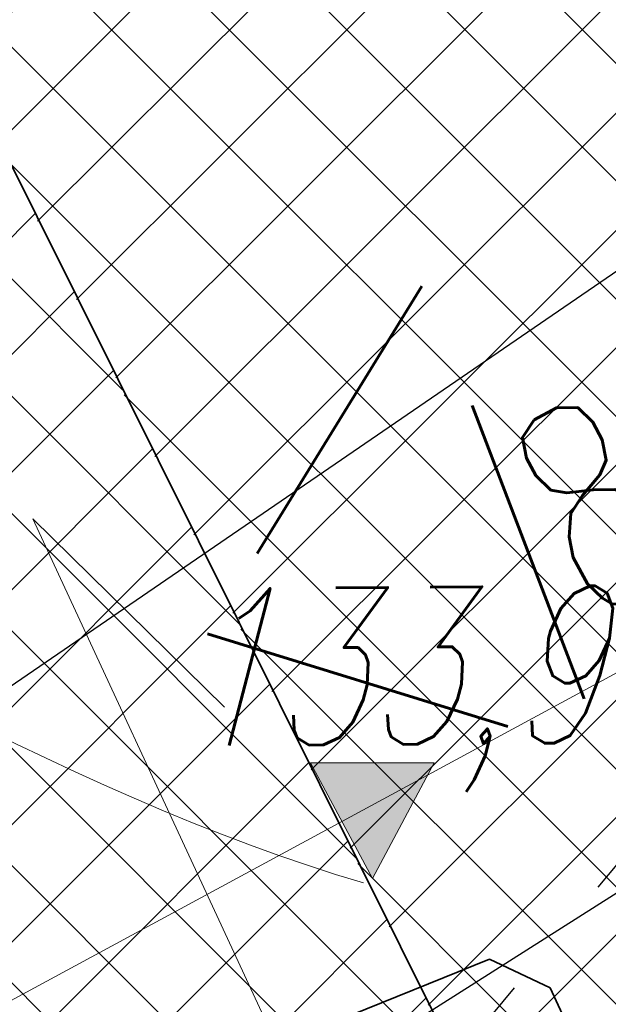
# Model space of a CAD drawing. Header units: metres. Extents: x 7472034 to 8439876, y 5890181 to 5961460.
# Tile 166 of 202: x 8439529.49 to 8439531.74, y 5890397.55 to 5890401.31. Entities that reach past the tile are written whole.
import ezdxf
from ezdxf import colors
from ezdxf.entities.mleader import LeaderData, LeaderLine
from ezdxf.math import Vec2, Vec3

# ---------------------------------------------------------------- set-up
doc = ezdxf.new("R2010")
doc.units = ezdxf.units.M
doc.header["$MEASUREMENT"] = 0
for name, pattern in [('$0$L218_500', [1, 0.5, -0.5]), ('ACAD_ISO03W100', [30, 12, -18]), ('CENTER', [2, 1.25, -0.25, 0.25, -0.25]), ('DASHED', [19.049999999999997, 12.7, -6.349999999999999]), ('DASHED2', [0.375, 0.25, -0.125])]:
    doc.linetypes.add(name, pattern=pattern)
doc.layers.get('0').update_dxf_attribs({"linetype": 'CONTINUOUS', "lineweight": 5})
doc.layers.get('Defpoints').update_dxf_attribs({"linetype": 'CONTINUOUS'})
for name, color, linetype, lineweight in [('### Krawężnik', 6, 'CONTINUOUS', 35), ('### rzędne', 172, 'CONTINUOUS', 35), ('__GRANICA', 5, 'ACAD_ISO03W100', 80), ('_a_widok', 7, 'CONTINUOUS', 5), ('_IS.KD.opis.2', 7, 'CONTINUOUS', 18), ('_STREFA.ODDZIALYWANIA', 32, 'DASHED2', 35), ('a_opisy', 7, 'CONTINUOUS', 18), ('E_Kable_ziemia2', 10, 'DASHED', 35), ('E_OPIS_170', 170, 'CONTINUOUS', 30), ('KOLOR-OBIEKT', 21, 'CONTINUOUS', 13), ('T_strefa-8', 20, 'ACAD_ISO03W100', 50), ('ZAG-obrys 018 wymiary', 7, 'CONTINUOUS', 18), ('ZAG-OPIS_020', 7, 'CONTINUOUS', 25)]:
    doc.layers.add(name, color=color, linetype=linetype, lineweight=lineweight)
doc.layers.add('100_rzut_wym_wew', color=7, linetype='CONTINUOUS')
doc.layers.add('_IS.BLOK.KD.doziemne', color=7, linetype='CONTINUOUS')
doc.layers.add('_IS_NO', color=11, linetype='CONTINUOUS', lineweight=20, plot=False)
doc.styles.add('DIM', font='simplex.shx', dxfattribs={"width": 0.8})
doc.styles.add('ROMANS', font='ROMANS.shx', dxfattribs={"width": 0.8})
doc.styles.add('RS', font='Romans.shx', dxfattribs={"width": 0.7})
doc.styles.add('style2', font='romans.shx', dxfattribs={"width": 0.7, "oblique": 15})
doc.dimstyles.new('1', dxfattribs={"dimscale": 0.04, "dimtxt": 5, "dimasz": 25, "dimexe": 1, "dimexo": 0, "dimgap": 1, "dimtad": 1, "dimdec": 1, "dimrnd": 0.5, "dimdsep": 46, "dimtxsty": 'ROMANS', "dimcen": 0, "dimclrt": 2, "dimadec": 0, "dimazin": 0, "dimtfac": 1, "dimtdec": 1, "dimtofl": 0, "dimtmove": 2, "dimatfit": 3, "dimfxl": 0, "dimtolj": 1, "dimarcsym": 0})
doc.dimstyles.new('DIM-WEW_500', dxfattribs={"dimscale": 5, "dimtxt": 18, "dimasz": 10, "dimexe": 4, "dimexo": 8, "dimgap": 5, "dimtad": 1, "dimlfac": 0.01, "dimzin": 9, "dimdsep": 46, "dimtxsty": 'DIM', "dimblk": 'ARCHTICK', "dimcen": 5, "dimclrt": 112, "dimadec": 4, "dimazin": 2, "dimtfac": 4, "dimtmove": 0, "dimatfit": 3, "dimldrblk": 'ARCHTICK', "dimfxl": 0, "dimtolj": 1, "dimlwd": 13, "dimarcsym": 0})
pattern_1 = [(45, (967499.202946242, -71042.94610979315), (-0.2245064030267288, 0.2245064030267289), []), (135, (967499.202946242, -71042.94610979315), (-0.2245064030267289, -0.2245064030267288), [])]
pattern_2 = [(45, (967499.2092647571, -71042.97165620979), (-0.2245064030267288, 0.2245064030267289), []), (135, (967499.2092647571, -71042.97165620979), (-0.2245064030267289, -0.2245064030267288), [])]

# ---------------------------------------------------------------- blocks, each defined once
blk = doc.blocks.new('A$C5FF37710')
at = {"layer": '### rzędne', "color": 0, "lineweight": 13, "elevation": -6.635853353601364e-07, "flags": 128}
blk.add_lwpolyline([(81.37697132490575, 27.44589741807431), (79.83998280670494, 30.75868524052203), (80.57252561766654, 30.03876012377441)], dxfattribs=at)
blk = doc.blocks.new('_Oblique')
at = {"color": 0, "linetype": 'ByBlock', "lineweight": -2}
blk.add_line((-0.5, -0.5), (0.5, 0.5), dxfattribs=at)
blk = doc.blocks.new('*D112')
at = {"layer": 'Defpoints', "color": 0, "linetype": 'Continuous'}
for p in [(8439533.497023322, 5890400.520014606, 4.986303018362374e-06), (8439533.820190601, 5890399.922963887), (8439526.458159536, 5890396.7100695, 2.493151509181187e-06)]:
    blk.add_point(p, dxfattribs=at)
at = {"layer": 'ZAG-obrys 018 wymiary', "color": 0, "linetype": 'Continuous', "lineweight": 13}
blk.add_line((8439526.781326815, 5890396.11301878), (8439533.820190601, 5890399.922963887), dxfattribs=at)
at = {"layer": 'ZAG-obrys 018 wymiary', "color": 0, "linetype": 'Continuous', "lineweight": -2}
for p, q in [((8439533.820190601, 5890399.922963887), (8439534.010596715, 5890399.571189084)), ((8439526.781326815, 5890396.11301878), (8439526.97173293, 5890395.761243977))]:
    blk.add_line(p, q, dxfattribs=at)
at = {"layer": 'ZAG-obrys 018 wymiary', "color": 0, "linetype": 'Continuous', "lineweight": 13, "xscale": 0.3, "yscale": 0.3, "zscale": 0.3}
for p, rotation in [((8439533.820190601, 5890399.922963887), 28.42547552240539), ((8439526.781326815, 5890396.11301878), 208.4254755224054)]:
    blk.add_blockref('_Oblique', p, dxfattribs=dict(at, rotation=rotation))
at = {"layer": 'ZAG-obrys 018 wymiary', "color": 112, "linetype": 'Continuous', "lineweight": 25, "insert": (8439531.687062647, 5890399.450614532), "char_height": 0.8, "attachment_point": 5, "rotation": 28.42547552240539, "style": 'RS'}
blk.add_mtext('\\A1;8', dxfattribs=at)
blk = doc.blocks.new('_ArchTick')
at = {"layer": '100_rzut_wym_wew', "color": 0, "linetype": 'Continuous', "const_width": 0.15}
blk.add_lwpolyline([(-0.5, -0.5), (0.5, 0.5)], dxfattribs=at)
blk = doc.blocks.new('A$C57F34CC8')
at = {"layer": '__GRANICA', "color": 246, "lineweight": 60, "ltscale": 0.1}
for p, q in [((117.215929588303, 28.32248153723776), (116.3979609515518, 26.99332363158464)), ((116.3979609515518, 26.99332363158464), (117.922893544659, 26.52243359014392))]:
    blk.add_line(p, q, dxfattribs=at)
blk.add_lwpolyline([(104.5474768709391, 61.49084398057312), (124.7534257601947, 8.664832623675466), (116.2782638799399, -2.598389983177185e-07), (87.50180485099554, 5.853071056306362), (75.53745610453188, 9.185393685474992), (65.1202681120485, 10.79332474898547), (52.65768154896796, 12.23814885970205), (35.11359243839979, 14.25579591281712), (31.17050394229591, 14.72508112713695), (-8.847564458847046e-07, 23.87893649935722)], dxfattribs=at)
blk = doc.blocks.new('A$C1D2679FE')
at = {"layer": 'KOLOR-OBIEKT', "lineweight": 9, "ltscale": 200}
h = blk.add_hatch(dxfattribs=at)
h.set_pattern_fill('ANSI37', color=253, scale=0.1, angle=16)
h.set_pattern_definition([(61, (-7471780.020262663, -5961378.212846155), (-0.2776917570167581, 0.153927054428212), []), (151, (-7471780.020262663, -5961378.212846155), (-0.153927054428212, -0.2776917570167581), [])])
edge = h.paths.add_edge_path()
edge.add_line((196.975401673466, 33.54016214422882), (192.3495923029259, 34.13512154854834))
edge.add_line((192.3495923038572, 34.13512154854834), (187.7176397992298, 34.7308710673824))
edge.add_line((187.7176398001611, 34.7308710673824), (178.5077782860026, 36.15998750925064))
edge.add_line((178.5077782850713, 36.15998750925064), (176.6601969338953, 36.5026140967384))
edge.add_arc((181.3685569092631, 38.18527459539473), 5.000000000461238, 199.6657310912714, 261.1796204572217)
edge.add_line((180.6018702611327, 33.24440507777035), (187.358021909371, 32.19603671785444))
edge.add_line((187.3580219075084, 32.19603671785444), (192.0230219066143, 31.59603671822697))
edge.add_line((192.0230219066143, 31.59603671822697), (196.6880219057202, 30.9960367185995))
edge.add_line((196.6880219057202, 30.9960367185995), (201.9780219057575, 30.48103671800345))
edge.add_line((201.9780219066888, 30.48103671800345), (207.2680219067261, 29.96603671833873))
edge.add_line((207.2680219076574, 29.96603671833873), (216.468021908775, 29.35603671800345))
edge.add_line((216.4680219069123, 29.35603671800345), (221.8830219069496, 29.11103671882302))
edge.add_line((221.8830219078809, 29.11103671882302), (227.2980219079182, 28.86603671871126))
edge.add_line((227.2980219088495, 28.86603671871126), (233.718021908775, 28.60103671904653))
edge.add_line((233.7180219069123, 28.60103671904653), (240.1380219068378, 28.33603671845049))
edge.add_line((240.1380219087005, 28.33603671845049), (245.3280219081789, 28.076036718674))
edge.add_line((245.3280219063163, 28.076036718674), (246.1380219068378, 28.00603671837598))
edge.add_line((246.1380219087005, 28.00603671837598), (248.4280219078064, 27.98603671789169))
edge.add_line((248.4280219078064, 27.98603671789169), (251.4080219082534, 28.33603671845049))
edge.add_line((251.4080219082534, 28.33603671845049), (255.3380219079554, 29.13603671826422))
edge.add_line((255.3380219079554, 29.13603671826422), (258.1480219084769, 30.35603671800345))
edge.add_line((258.1480219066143, 30.35603671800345), (260.6280219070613, 32.076036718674))
edge.add_line((260.6280219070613, 32.076036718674), (262.7080219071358, 34.29603671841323))
edge.add_line((262.7080219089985, 34.29603671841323), (264.3880219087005, 36.826036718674))
edge.add_line((264.3880219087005, 36.826036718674), (265.608021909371, 39.59603671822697))
edge.add_line((265.6080219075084, 39.59603671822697), (266.4080219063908, 42.53603671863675))
edge.add_line((266.4080219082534, 42.53603671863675), (266.6380219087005, 45.60603671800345))
edge.add_line((266.6380219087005, 45.60603671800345), (266.3380219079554, 48.59603671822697))
edge.add_line((266.3380219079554, 48.59603671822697), (265.628021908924, 51.53603671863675))
edge.add_line((265.6280219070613, 51.53603671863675), (264.5280219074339, 54.28603671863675))
edge.add_line((264.5280219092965, 54.28603671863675), (263.3880219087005, 57.11603671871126))
edge.add_line((263.3880219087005, 57.11603671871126), (262.5430219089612, 59.47103671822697))
edge.add_line((262.5430219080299, 59.47103671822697), (261.6980219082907, 61.826036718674))
edge.add_line((261.6980219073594, 61.826036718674), (260.5980219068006, 65.15103671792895))
edge.add_line((260.5980219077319, 65.15103671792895), (259.4980219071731, 68.47603671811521))
edge.add_line((259.4980219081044, 68.47603671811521), (257.3916487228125, 67.77919145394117))
edge.add_line((257.3916487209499, 67.77919145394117), (258.1675714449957, 64.34697791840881))
edge.add_line((258.167571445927, 64.34697791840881), (259.2776264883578, 60.99158426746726))
edge.add_line((259.2776264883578, 60.99158426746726), (260.1334384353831, 58.60645156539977))
edge.add_line((260.1334384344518, 58.60645156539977), (260.9950570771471, 56.20513570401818))
edge.add_line((260.9950570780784, 56.20513570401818), (262.1522789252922, 53.33238322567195))
edge.add_line((262.1522789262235, 53.33238322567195), (263.1827648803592, 50.75616833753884))
edge.add_line((263.1827648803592, 50.75616833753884), (263.8083402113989, 48.16575780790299))
edge.add_line((263.8083402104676, 48.16575780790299), (264.0684198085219, 45.57363114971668))
edge.add_line((264.0684198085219, 45.57363114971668), (263.8734869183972, 42.97170083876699))
edge.add_line((263.8734869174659, 42.97170083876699), (263.1880731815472, 40.45280535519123))
edge.add_line((263.1880731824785, 40.45280535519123), (262.1337886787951, 38.05906103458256))
edge.add_line((262.1337886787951, 38.05906103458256), (260.6936748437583, 35.89031817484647))
edge.add_line((260.6936748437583, 35.89031817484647), (258.9457271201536, 34.02472012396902))
edge.add_line((258.9457271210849, 34.02472012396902), (256.8967191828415, 32.60363397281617))
edge.add_line((256.8967191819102, 32.60363397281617), (254.5645412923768, 31.59108698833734))
edge.add_line((254.5645412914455, 31.59108698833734), (251.0026761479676, 30.86602538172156))
edge.add_line((251.0026761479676, 30.86602538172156), (248.2893446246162, 30.54734550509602))
edge.add_line((248.2893446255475, 30.54734550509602), (246.2595893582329, 30.56507262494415))
edge.add_line((246.2595893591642, 30.56507262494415), (245.5023283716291, 30.63051493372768))
edge.add_line((245.5023283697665, 30.63051493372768), (240.2548571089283, 30.89339403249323))
edge.add_line((240.2548571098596, 30.89339403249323), (233.8236017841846, 31.1588586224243))
edge.add_line((233.8236017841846, 31.1588586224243), (227.4086662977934, 31.42364957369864))
edge.add_line((227.4086662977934, 31.42364957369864), (221.9987299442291, 31.66842047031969))
edge.add_line((221.9987299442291, 31.66842047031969), (217.4544723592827, 31.90290945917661))
edge.add_line((217.4544723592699, 31.90290945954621), (217.0910134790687, 31.92589690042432))
edge.add_line((217.0910134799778, 31.92589689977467), (214.8768218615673, 32.06593639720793))
edge.add_line((214.876821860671, 32.06593639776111), (207.0033997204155, 32.56390146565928))
edge.add_line((207.0033997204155, 32.56390146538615), (202.2260741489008, 33.02899081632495))
edge.add_line((202.2260741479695, 33.02899081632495), (196.975401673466, 33.54016214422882))
blk = doc.blocks.new('23123')
at = {"layer": 'a_opisy', "linetype": '$0$L218_500'}
blk.add_hatch(color=250, dxfattribs=at).paths.add_polyline_path([(8443019.232991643, 5888878.045012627), (8443018.761079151, 5888878.045012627), (8443018.28916666, 5888878.045012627), (8443018.761079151, 5888877.16129482)])
at = {"layer": 'a_opisy', "color": 250, "linetype": 'CENTER'}
for points in [[(8443018.28916666, 5888878.045012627), (8443018.761079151, 5888878.045012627)], [(8443019.232991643, 5888878.045012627), (8443018.761079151, 5888877.16129482), (8443018.28916666, 5888878.045012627)], [(8443018.28916666, 5888878.045012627), (8443018.761079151, 5888877.16129482), (8443019.232991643, 5888878.045012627)], [(8443019.232991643, 5888878.045012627), (8443018.761079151, 5888878.045012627)]]:
    blk.add_lwpolyline(points, dxfattribs=at)
blk = doc.blocks.new('A$C2C426404')
at = {"layer": '_IS_NO'}
for points in [[(83.9709191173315, 37.81401572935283, 2.493151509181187e-06), (89.24957570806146, 27.78922869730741, 1.662101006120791e-06), (91.69356783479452, 25.92546564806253, 8.310505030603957e-07), (90.12814651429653, 25.47781100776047)], [(86.57070815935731, 35.35593545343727), (86.77778981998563, 35.19710594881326), (89.80787684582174, 32.79273136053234), (92.06734149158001, 32.12509330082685)]]:
    blk.add_open_spline(points, degree=3, dxfattribs=at)
at = {"layer": '_IS_NO', "ltscale": 0.1}
blk.add_open_spline([(87.94972805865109, 32.60965803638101), (88.54093348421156, 31.76902920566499), (91.19964281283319, 30.37590532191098), (93.3540958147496, 26.84746823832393)], degree=3, dxfattribs=at)
at = {"layer": '### rzędne', "color": 0, "linetype": '$0$L218_500', "lineweight": 25, "xscale": 0.5, "yscale": 0.5, "zscale": 0.5}
blk.add_blockref('23123', (-4221417.278708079, -2944406.438279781), dxfattribs=at)
at = {"layer": '### rzędne', "color": 0, "linetype": 'CENTER', "lineweight": 25, "insert": (91.35196286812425, 33.24845771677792), "char_height": 0.6, "attachment_point": 1, "rotation": 0.4319074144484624, "style": 'style2'}
blk.add_mtext('133,95', dxfattribs=at)
blk = doc.blocks.new('Elektryk_v3')
at = {"layer": 'E_Kable_ziemia2', "color": 1, "ltscale": 0.1}
blk.add_lwpolyline([(-47.995441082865, -75.12338280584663), (-39.47770220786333, -71.02047101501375), (-28.359589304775, -73.6234334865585), (-29.27095957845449, -80.11922698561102), (-27.97647697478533, -82.44547663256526), (-13.99008785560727, -86.05215857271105), (-7.757099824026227, -86.53363337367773), (-3.364043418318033, -85.10968956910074), (2.010407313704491, -82.48466392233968), (2.010407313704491, -82.48466392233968), (6.782775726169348, -79.95534261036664), (12.44286250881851, -77.00296626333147), (12.65006005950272, -76.4139361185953), (9.372079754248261, -69.28661691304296), (17.62382033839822, -65.1038746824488), (18.05794266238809, -65.39319132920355), (24.48295167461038, -62.19143118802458), (21.93503779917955, -56.69791478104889), (21.70304629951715, -56.5877435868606), (17.90186174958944, -58.12423577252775)], dxfattribs=at)
at = {"layer": 'E_OPIS_170', "color": 0, "lineweight": 20, "annotation_type": 0, "has_hookline": 1, "hookline_direction": 0, "text_width": 11.66}
blk.add_leader([(17.90725039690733, -59.05179347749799), (47.72649897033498, -40.12490082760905), (48.12649897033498, -40.12490082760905)], dimstyle='1', override={"dimasz": 10}, dxfattribs=at)
blk = doc.blocks.new('JPII.KD_aktualizacja rzędnych_20.12.2024')
at = {"layer": '_IS.KD.opis.2', "color": 0}
ml = blk.add_multileader_mtext('Standard', dxfattribs=at)
ml.set_content('\\A1;{\\C132;D4\\H0.7x;\\C256;\\S133,99/132,24;}', style='RS')
ml.set_leader_properties()
ml.build(insert=Vec2(0, 0))
ml.multileader.update_dxf_attribs({"text_left_attachment_type": 2, "text_right_attachment_type": 2, "dogleg_length": 0.2, "arrow_head_size": 0.25})
ctx = ml.context
ctx.base_point, ctx.char_height, ctx.arrow_head_size, ctx.landing_gap_size, ctx.plane_origin = Vec3(8438673.605064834, 5890695.396653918, 2.789817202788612e-06), 0.75, 0.25, 0.3, Vec3(8438627.632141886, 5890675.554541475, 2.789817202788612e-06)
ctx.left_attachment, ctx.right_attachment, ctx.text_align_type = 2, 2, 1
notes = []
notes.append((ctx, [(0, (1, 1, 0), (8438673.405064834, 5890695.396653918, 2.789817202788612e-06), (1, 0), 0.2, [(3, [(8438669.99898194, 5890691.301464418, 2.789817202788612e-06)], 0, [])])]))
ctx.mtext.insert, ctx.mtext.width, ctx.mtext.alignment, ctx.mtext.flow_direction = Vec3(8438675.260064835, 5890696.109153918, 2.789817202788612e-06), 9.34447490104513, 2, 5
for ctx, leaders in notes:
    for number, flags, end, landing, length, lines in leaders:
        leader = LeaderData()
        leader.index, (leader.has_last_leader_line, leader.has_dogleg_vector, leader.attachment_direction) = number, flags
        leader.last_leader_point, leader.dogleg_vector, leader.dogleg_length = Vec3(end), Vec3(landing), length
        for number, points, colour, breaks in lines:
            line = LeaderLine()
            line.index, line.vertices, line.color, line.breaks = number, Vec3.list(points), colors.encode_raw_color(colour), breaks
            leader.lines.append(line)
        ctx.leaders.append(leader)

msp = doc.modelspace()

# ---------------------------------------------------------------- hatches: boundary and pattern name
at = {"layer": 'KOLOR-OBIEKT', "lineweight": 9}
h = msp.add_hatch(dxfattribs=at)
h.set_pattern_fill('ANSI37', color=73, scale=0.1)
h.set_pattern_definition(pattern_2)
edge = h.paths.add_edge_path()
edge.add_arc((8439443.60123986, 5890379.17988472), 6.652831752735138, 296.7043321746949, 335.0331150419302)
edge.add_arc((8439476.194075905, 5890367.917634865), 27.87464989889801, 155.1393615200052, 162.3446315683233, ccw=False)
edge.add_arc((8439457.399943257, 5890376.211109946), 7.345078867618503, 127.98309878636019, 152.2023641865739, ccw=False)
edge.add_arc((8439457.741930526, 5890376.488713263), 7.349948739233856, 107.1989600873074, 131.4182254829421, ccw=False)
edge.add_line((8439455.568618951, 5890383.509999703), (8439473.898437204, 5890392.710084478))
edge.add_arc((8439481.742870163, 5890376.384611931), 18.11232128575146, 99.26977735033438, 115.6644084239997, ccw=False)
edge.add_line((8439478.825278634, 5890394.260401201), (8439481.377171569, 5890394.321440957))
edge.add_arc((8439482.909595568, 5890377.390082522), 17.00056533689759, 88.22393661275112, 95.17163768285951, ccw=False)
edge.add_arc((8439482.561499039, 5890405.235869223), 10.88860248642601, 274.6092070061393, 298.9976789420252)
edge.add_arc((8443006.923870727, 5883371.657126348), 7856.29059094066, 116.59181359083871, 116.61107962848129, ccw=False)
edge.add_arc((8439465.895823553, 5890431.340313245), 42.15757971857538, 305.2087751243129, 306.7865132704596)
edge.add_arc((8439488.80074795, 5890400.283338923), 3.577668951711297, 310.8590814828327, 340.7280968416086)
edge.add_line((8439492.177934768, 5890399.102523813), (8439493.275267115, 5890403.980640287))
edge.add_line((8439493.275267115, 5890403.980640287), (8439502.266345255, 5890408.28072203))
edge.add_line((8439502.266345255, 5890408.28072203), (8439504.844191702, 5890407.694009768))
edge.add_line((8439504.844191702, 5890407.694009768), (8439506.125281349, 5890405.329609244))
edge.add_arc((8439507.019670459, 5890405.776898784), 0.9999999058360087, 206.5699188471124, 283.6833393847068)
edge.add_line((8439507.256226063, 5890404.805280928), (8439511.624560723, 5890406.970734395))
edge.add_line((8439511.624560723, 5890406.970734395), (8439511.39896348, 5890407.420225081))
edge.add_line((8439511.39896348, 5890407.420225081), (8439510.561982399, 5890407.017405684))
edge.add_line((8439510.561982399, 5890407.017405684), (8439509.330427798, 5890409.481424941))
edge.add_line((8439509.330427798, 5890409.481424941), (8439512.635426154, 5890411.138401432))
edge.add_line((8439512.635426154, 5890411.138401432), (8439512.638568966, 5890411.136467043))
edge.add_line((8439512.638568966, 5890411.136467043), (8439515.998443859, 5890412.829496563))
edge.add_line((8439515.998443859, 5890412.829496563), (8439517.239018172, 5890410.325621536))
edge.add_line((8439517.239018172, 5890410.325621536), (8439513.919446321, 5890408.633274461))
edge.add_line((8439513.919446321, 5890408.633274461), (8439514.091312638, 5890408.235941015))
edge.add_line((8439514.091312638, 5890408.235941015), (8439518.839102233, 5890410.604261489))
edge.add_line((8439518.839102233, 5890410.604261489), (8439518.585943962, 5890412.843737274))
edge.add_line((8439518.585943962, 5890412.843737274), (8439518.274555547, 5890413.628049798))
edge.add_line((8439518.274555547, 5890413.628049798), (8439517.839658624, 5890414.494365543))
edge.add_line((8439517.839658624, 5890414.494365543), (8439524.310164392, 5890417.742607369))
edge.add_line((8439524.310164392, 5890417.742607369), (8439525.122207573, 5890416.124990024))
edge.add_line((8439525.122207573, 5890416.124990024), (8439526.840645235, 5890414.670893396))
edge.add_line((8439526.840645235, 5890414.670893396), (8439527.244697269, 5890414.489695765))
edge.add_arc((8439552.769967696, 5890317.570311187), 100.2242811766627, 102.79246926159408, 104.75471345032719, ccw=False)
edge.add_arc((8439529.321881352, 5890420.105147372), 4.960037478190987, 284.6730648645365, 320.3902958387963)
edge.add_arc((8435016.013859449, 5889290.11735932), 4655.555010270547, 14.00691021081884, 14.04831962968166)
edge.add_line((8439532.327549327, 5890420.207226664), (8439525.877549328, 5890423.127226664))
edge.add_line((8439525.877549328, 5890423.127226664), (8439431.028022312, 5890376.803268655))
edge.add_line((8439431.028022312, 5890376.803268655), (8439435.479127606, 5890375.417226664))
edge.add_line((8439435.479127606, 5890375.417226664), (8439446.590932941, 5890373.236661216))
edge = h.paths.add_edge_path()
edge.add_arc((8439530.228804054, 5890405.916425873), 3.001836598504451, 99.44813666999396, 208.2631515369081)
edge.add_line((8439527.5848402, 5890404.494990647), (8439533.209264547, 5890393.206690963))
edge.add_line((8439533.209264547, 5890393.206690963), (8439519.17443581, 5890386.185049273))
edge.add_line((8439519.17443581, 5890386.185049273), (8439523.57812012, 5890377.411604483))
edge.add_line((8439523.57812012, 5890377.411604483), (8439517.455507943, 5890374.324033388))
edge.add_line((8439517.455507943, 5890374.324033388), (8439517.445860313, 5890374.319191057))
edge.add_line((8439517.445860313, 5890374.319191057), (8439517.33905848, 5890374.265585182))
edge.add_line((8439517.33905848, 5890374.265585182), (8439516.815779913, 5890375.308140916))
edge.add_line((8439516.815779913, 5890375.308140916), (8439511.370501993, 5890372.574998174))
edge.add_line((8439511.370501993, 5890372.574998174), (8439511.888417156, 5890371.529804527))
edge.add_line((8439511.888417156, 5890371.529804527), (8439506.425671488, 5890368.787948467))
edge.add_line((8439506.425671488, 5890368.787948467), (8439505.890341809, 5890369.841556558))
edge.add_line((8439505.890341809, 5890369.841556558), (8439505.8884594, 5890369.869391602))
edge.add_line((8439505.8884594, 5890369.869391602), (8439500.283276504, 5890366.97762632))
edge.add_line((8439500.283276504, 5890366.97762632), (8439519.478066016, 5890366.160130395))
edge.add_line((8439519.478066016, 5890366.160130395), (8439542.767549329, 5890378.417226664))
edge.add_line((8439542.767549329, 5890378.417226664), (8439538.675788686, 5890394.802262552))
edge.add_line((8439538.675788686, 5890394.802262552), (8439537.066416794, 5890401.238139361))
edge.add_line((8439537.066416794, 5890401.238139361), (8439535.557306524, 5890407.69906358))
edge.add_arc((8439531.145391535, 5890400.872499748), 8.128158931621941, 57.12596579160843, 99.98506404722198)
edge = h.paths.add_edge_path()
edge.add_line((8439470.194509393, 5890384.137651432), (8439461.355169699, 5890379.697090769))
edge.add_line((8439461.355169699, 5890379.697090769), (8439460.080861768, 5890379.068371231))
edge.add_line((8439460.080861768, 5890379.068371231), (8439457.869254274, 5890377.642639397))
edge.add_arc((8439460.609507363, 5890373.444653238), 5.013190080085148, 123.1346622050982, 204.022759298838)
edge.add_line((8439456.030540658, 5890371.403786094), (8439459.447549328, 5890370.707226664))
edge.add_line((8439459.447549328, 5890370.707226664), (8439480.497107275, 5890367.736747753))
edge.add_line((8439480.497107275, 5890367.736747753), (8439497.963342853, 5890367.082590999))
edge.add_line((8439497.963342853, 5890367.082590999), (8439496.62020549, 5890369.722641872))
edge.add_line((8439496.62020549, 5890369.722641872), (8439494.91788047, 5890373.087302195))
edge.add_arc((8439489.468037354, 5890366.363615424), 8.654984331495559, 50.97371617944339, 58.22889977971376)
edge.add_line((8439494.025120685, 5890373.721722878), (8439490.036071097, 5890376.575637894))
edge.add_line((8439490.036071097, 5890376.575637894), (8439489.954459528, 5890375.592465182))
edge.add_line((8439489.954459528, 5890375.592465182), (8439490.917133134, 5890375.538648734))
edge.add_line((8439490.917133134, 5890375.538648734), (8439490.678913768, 5890371.956837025))
edge.add_line((8439490.678913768, 5890371.956837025), (8439482.55041443, 5890372.440399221))
edge.add_line((8439482.55041443, 5890372.440399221), (8439482.851718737, 5890376.020734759))
edge.add_line((8439482.851718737, 5890376.020734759), (8439487.354100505, 5890375.749064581))
edge.add_line((8439487.354100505, 5890375.749064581), (8439487.521080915, 5890378.34061919))
edge.add_line((8439487.521080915, 5890378.34061919), (8439481.803471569, 5890382.401025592))
edge.add_arc((8439487.942466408, 5890392.088814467), 11.46911116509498, 231.6002274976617, 237.6382272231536, ccw=False)
edge.add_line((8439480.818489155, 5890383.100518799), (8439480.351152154, 5890383.41057529))
edge.add_line((8439480.351152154, 5890383.41057529), (8439479.210044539, 5890382.939428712))
edge.add_line((8439479.210044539, 5890382.939428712), (8439480.412913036, 5890383.399613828))
edge.add_arc((8439474.682487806, 5890375.167564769), 10.03017472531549, 55.15777404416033, 116.5800473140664)
h.paths.add_polyline_path([(8439461.898919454, 5890370.792156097), (8439462.257176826, 5890373.552492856)], flags=16)
h = msp.add_hatch(dxfattribs=at)
h.set_pattern_fill('ANSI37', color=253, scale=0.1)
h.set_pattern_definition(pattern_2)
edge = h.paths.add_edge_path()
edge.add_arc((8439529.163071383, 5890420.279666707), 5.193757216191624, 276.50229096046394, 320.0240354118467, ccw=False)
edge.add_line((8439529.751227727, 5890415.119319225), (8439525.812744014, 5890414.153171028))
edge.add_line((8439525.812744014, 5890414.153171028), (8439519.208160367, 5890410.804184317))
edge.add_line((8439519.208160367, 5890410.804184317), (8439517.988028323, 5890410.126512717))
edge.add_line((8439517.988028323, 5890410.126512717), (8439514.091312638, 5890408.235941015))
edge.add_line((8439514.091312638, 5890408.235941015), (8439511.613697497, 5890406.992378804))
edge.add_line((8439511.613697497, 5890406.992378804), (8439509.258949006, 5890405.810485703))
edge.add_line((8439509.258949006, 5890405.810485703), (8439507.371756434, 5890404.83508177))
edge.add_arc((8439506.940777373, 5890405.737469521), 1.000023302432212, 206.5712342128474, 295.5290722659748, ccw=False)
edge.add_line((8439506.046377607, 5890405.290148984), (8439504.844186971, 5890407.693988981))
edge.add_line((8439504.844186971, 5890407.693988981), (8439502.261629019, 5890408.281795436))
edge.add_line((8439502.261629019, 5890408.281795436), (8439499.350132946, 5890407.011538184))
edge.add_line((8439499.350132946, 5890407.011538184), (8439493.30510976, 5890403.995621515))
edge.add_line((8439493.30510976, 5890403.995621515), (8439492.177918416, 5890399.102451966))
edge.add_arc((8439488.801253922, 5890400.282879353), 3.577047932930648, 293.05521913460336, 340.73119789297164, ccw=False)
edge.add_line((8439490.202090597, 5890396.991537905), (8439487.801423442, 5890395.78932472))
edge.add_arc((8439482.51122255, 5890404.317896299), 10.03607286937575, 278.1216072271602, 301.8109775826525, ccw=False)
edge.add_line((8439483.9290645, 5890394.382480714), (8439478.825278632, 5890394.260401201))
edge.add_arc((8439481.742870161, 5890376.384611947), 18.11232126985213, 99.26977735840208, 115.6644084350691)
edge.add_line((8439473.898437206, 5890392.710084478), (8439455.537130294, 5890383.494194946))
edge.add_arc((8439458.368862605, 5890375.380272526), 8.593860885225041, 109.2388197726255, 150.5606865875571)
edge.add_line((8439450.884668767, 5890379.604167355), (8439456.921008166, 5890377.849276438))
edge.add_line((8439456.921008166, 5890377.849276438), (8439458.055979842, 5890377.519316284))
edge.add_arc((8439462.056345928, 5890374.376166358), 5.087466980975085, 112.4172144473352, 141.842727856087, ccw=False)
edge.add_line((8439460.116249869, 5890379.079181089), (8439470.201913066, 5890384.141371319))
edge.add_arc((8439474.670732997, 5890375.058466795), 10.12272227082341, 52.60385305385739, 116.19734301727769, ccw=False)
edge.add_line((8439480.818489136, 5890383.100518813), (8439494.035062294, 5890373.735722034))
edge.add_arc((8439499.404929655, 5890380.165137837), 8.376924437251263, 230.1312663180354, 239.1071883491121)
edge.add_arc((8439492.046879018, 5890368.073539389), 5.778072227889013, 28.405105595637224, 58.05675779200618, ccw=False)
edge.add_line((8439497.129307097, 5890370.822183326), (8439498.920012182, 5890367.249241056))
edge.add_line((8439498.920012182, 5890367.249241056), (8439502.137476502, 5890368.864147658))
edge.add_line((8439502.137476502, 5890368.864147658), (8439500.881438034, 5890371.366619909))
edge.add_arc((8439501.41146424, 5890371.651481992), 0.6017260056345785, 32.69127385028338, 208.2557647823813, ccw=False)
edge.add_line((8439501.917872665, 5890371.97648152), (8439503.213570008, 5890369.395299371))
edge.add_line((8439503.213570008, 5890369.395299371), (8439521.788261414, 5890378.745992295))
edge.add_line((8439521.788261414, 5890378.745992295), (8439512.863585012, 5890396.520876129))
edge.add_arc((8439515.497668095, 5890397.863594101), 2.956566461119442, 115.92003145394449, 207.0101116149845, ccw=False)
edge.add_line((8439514.20530482, 5890400.522744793), (8439524.043376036, 5890405.489377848))
edge.add_line((8439524.043376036, 5890405.489377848), (8439526.586557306, 5890407.103247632))
edge.add_line((8439526.586557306, 5890407.103247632), (8439529.129738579, 5890408.717117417))
edge.add_arc((8439531.212438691, 5890401.016589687), 7.97720296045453, 58.08019787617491, 105.13424418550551, ccw=False)
edge.add_line((8439535.43023892, 5890407.787551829), (8439533.14312037, 5890416.942853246))
edge = h.paths.add_edge_path(flags=16)
edge.add_line((8439502.061371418, 5890393.458260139), (8439496.04637926, 5890390.43770596))
edge.add_arc((8439496.464019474, 5890389.751908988), 0.8029575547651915, 121.3407965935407, 301.694103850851)
edge.add_line((8439496.8858806, 5890389.068700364), (8439502.900872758, 5890392.089254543))
edge.add_arc((8439502.27990767, 5890392.650368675), 0.83692694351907, 317.898520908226, 465.1363795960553)
edge = h.paths.add_edge_path(flags=16)
edge.add_line((8439505.00109902, 5890384.089630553), (8439500.444638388, 5890381.798632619))
edge.add_arc((8439500.084983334, 5890382.51322949), 0.8000002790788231, 116.620304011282, 296.7160130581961, ccw=False)
edge.add_line((8439499.72652247, 5890383.228426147), (8439504.283989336, 5890385.517420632))
edge.add_arc((8439504.642916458, 5890384.80371257), 0.7988791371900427, -63.361719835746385, 116.69803695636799, ccw=False)
h = msp.add_hatch(dxfattribs=at)
h.set_pattern_fill('ANSI37', color=253, scale=0.1)
h.set_pattern_definition(pattern_1)
edge = h.paths.add_edge_path()
edge.add_line((8439529.129738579, 5890408.717117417), (8439524.043376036, 5890405.489377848))
edge.add_line((8439524.043376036, 5890405.489377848), (8439523.341366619, 5890405.152276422))
edge.add_line((8439523.341366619, 5890405.152276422), (8439530.095304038, 5890391.696047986))
edge.add_line((8439530.095304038, 5890391.696047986), (8439533.202946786, 5890393.232237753))
edge.add_line((8439533.202946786, 5890393.232237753), (8439527.402909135, 5890404.863425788))
edge.add_arc((8439530.258011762, 5890405.897801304), 3.036699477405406, 111.8109874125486, 199.9149521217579, ccw=False)
at = {"layer": 'KOLOR-OBIEKT', "lineweight": 9, "ltscale": 200}
h = msp.add_hatch(dxfattribs=at)
h.set_pattern_fill('ANSI37', color=231, scale=0.1)
h.set_pattern_definition(pattern_1)
edge = h.paths.add_edge_path()
edge.add_line((8439512.863585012, 5890396.520876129), (8439521.788261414, 5890378.745992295))
edge.add_line((8439521.788261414, 5890378.745992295), (8439503.213570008, 5890369.395299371))
edge.add_line((8439503.213570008, 5890369.395299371), (8439501.917872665, 5890371.97648152))
edge.add_arc((8439501.411425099, 5890371.65154851), 0.6017230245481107, 32.6839302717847, 208.2631083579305)
edge.add_line((8439500.881438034, 5890371.366619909), (8439502.137476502, 5890368.864147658))
edge.add_line((8439502.137476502, 5890368.864147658), (8439498.920012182, 5890367.249241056))
edge.add_line((8439498.920012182, 5890367.249241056), (8439497.129307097, 5890370.822183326))
edge.add_line((8439497.129307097, 5890370.822183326), (8439495.555644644, 5890372.655868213))
edge.add_line((8439495.555644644, 5890372.655868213), (8439494.901445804, 5890373.120452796))
edge.add_line((8439494.901445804, 5890373.120452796), (8439497.963342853, 5890367.082590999))
edge.add_line((8439497.963342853, 5890367.082590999), (8439500.283276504, 5890366.97762632))
edge.add_line((8439500.283276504, 5890366.97762632), (8439505.893878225, 5890369.872187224))
edge.add_line((8439505.893878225, 5890369.872187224), (8439506.425671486, 5890368.787948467))
edge.add_line((8439506.425671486, 5890368.787948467), (8439511.888417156, 5890371.529804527))
edge.add_line((8439511.888417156, 5890371.529804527), (8439511.370501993, 5890372.574998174))
edge.add_line((8439511.370501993, 5890372.574998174), (8439516.815852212, 5890375.308177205))
edge.add_line((8439516.815852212, 5890375.308177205), (8439517.338986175, 5890374.26554889))
edge.add_line((8439517.338986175, 5890374.26554889), (8439523.580028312, 5890377.407811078))
edge.add_line((8439523.580028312, 5890377.407811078), (8439519.172527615, 5890386.188842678))
edge.add_line((8439519.172527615, 5890386.188842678), (8439530.098737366, 5890391.695090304))
edge.add_line((8439530.098737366, 5890391.695090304), (8439523.347480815, 5890405.140094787))
edge.add_line((8439523.347480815, 5890405.140094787), (8439514.198986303, 5890400.548291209))
edge.add_arc((8439515.544616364, 5890397.867007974), 3.00000000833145, 116.6502652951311, 206.6609883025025)
h.paths.add_polyline_path([(8439514.64326723, 5890399.651613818), (8439522.901414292, 5890403.796535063), (8439528.750976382, 5890392.142141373), (8439520.49282829, 5890387.997219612)], flags=16)

# ---------------------------------------------------------------- linework, layer by layer
at = {"layer": '_a_widok', "lineweight": 35}
msp.add_line((8439527.525417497, 5890404.626710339), (8439533.202946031, 5890393.23223738, 4.980613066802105e-06), dxfattribs=at)
at = {"layer": 'T_strefa-8', "color": 151, "ltscale": 0.03, "elevation": 4.986303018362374e-06, "flags": 128}
msp.add_lwpolyline([(8439530.156608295, 5890389.335577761), (8439530.156608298, 5890389.335577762, 0.4142135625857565), (8439533.721177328, 5890400.073075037), (8439533.497023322, 5890400.520014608, 0.4142135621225), (8439522.759526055, 5890404.084583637), (8439522.759526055, 5890404.084583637)], format="xyb", dxfattribs=at)

# ---------------------------------------------------------------- block references
at = {"layer": '### Krawężnik', "color": 1, "linetype": 'Continuous', "lineweight": 60, "ltscale": 0.2}
msp.add_blockref('A$C1D2679FE', (8439279.223208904, 5890335.266736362), dxfattribs=at)
at = {"ltscale": 0.1}
msp.add_blockref('A$C5FF37710', (8439449.697574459, 5890368.641764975), dxfattribs=at)
at = {"layer": '__GRANICA', "color": 1, "linetype": 'Continuous', "ltscale": 0.2}
msp.add_blockref('A$C57F34CC8', (8439413.808154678, 5890371.967410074), dxfattribs=at)
at = {"layer": '_a_widok', "color": 0, "linetype": 'Continuous', "lineweight": 60, "ltscale": 0.2}
msp.add_blockref('A$C2C426404', (8439438.733810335, 5890365.88383195), dxfattribs=at)
msp.add_blockref('A$C2C426404', (8439438.733810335, 5890365.88383195), dxfattribs=at)
at = {"layer": '_IS.BLOK.KD.doziemne', "linetype": '$0$L218_500'}
msp.add_blockref('JPII.KD_aktualizacja rzędnych_20.12.2024', (859.6212462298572, -295.8072097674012), dxfattribs=at)
at = {"layer": 'ZAG-OPIS_020', "lineweight": 25}
msp.add_blockref('Elektryk_v3', (8439509.580092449, 5890454.305613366), dxfattribs=at)

# ---------------------------------------------------------------- dimensions: what is measured, and where the dimension line sits
at = {"layer": 'ZAG-obrys 018 wymiary', "linetype": 'Continuous', "lineweight": 25}
dim = msp.add_linear_dim(base=(8439533.820190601, 5890399.922963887), p1=(8439526.458159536, 5890396.7100695, 2.493151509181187e-06), p2=(8439533.497023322, 5890400.520014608, 4.986303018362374e-06), angle=28.425475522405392, dimstyle='DIM-WEW_500', override={"dimscale": 0.1, "dimtxt": 8, "dimasz": 3, "dimgap": 2, "dimlfac": 1, "dimtxsty": 'RS', "dimblk1": 'Oblique', "dimblk2": 'Oblique', "dimsah": 1, "dimfxl": 50, "dimfxlon": 1}, dxfattribs=at)
dim.commit()
dim.dimension.update_dxf_attribs({"geometry": '*D112', "text_midpoint": (8439531.972671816, 5890398.922952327), "dimtype": 161})

# ---------------------------------------------------------------- leaders
at = {"layer": '_STREFA.ODDZIALYWANIA', "color": 0, "linetype": 'ByBlock', "lineweight": 15}
ml = msp.add_multileader_mtext('Standard', dxfattribs=at)
ml.set_content('CZERPNIA ŚCIENNA - 2m od terenu', style='RS')
ml.set_leader_properties()
ml.build(insert=Vec2(0, 0))
ml.multileader.update_dxf_attribs({"text_left_attachment_type": 2, "text_right_attachment_type": 2, "dogleg_length": 0.5, "arrow_head_size": 0.25})
ctx = ml.context
ctx.base_point, ctx.char_height, ctx.arrow_head_size, ctx.landing_gap_size, ctx.plane_origin = Vec3(8439557.537900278, 5890417.652302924, 2.493151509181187e-06), 0.75, 0.25, 0.25, Vec3(8439519.573997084, 5890401.637030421, 2.493151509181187e-06)
ctx.left_attachment, ctx.right_attachment = 2, 2
notes = []
notes.append((ctx, [(0, (1, 1, 0), (8439557.037900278, 5890417.652302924, 2.493151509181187e-06), (1, 0), 0.5, [(3, [(8439526.458159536, 5890396.7100695, 2.493151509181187e-06)], 0, [])])]))
ctx.mtext.insert, ctx.mtext.width, ctx.mtext.flow_direction = Vec3(8439557.787900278, 5890418.13444578, 2.493151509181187e-06), 16.29558833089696, 5
for ctx, leaders in notes:
    for number, flags, end, landing, length, lines in leaders:
        leader = LeaderData()
        leader.index, (leader.has_last_leader_line, leader.has_dogleg_vector, leader.attachment_direction) = number, flags
        leader.last_leader_point, leader.dogleg_vector, leader.dogleg_length = Vec3(end), Vec3(landing), length
        for number, points, colour, breaks in lines:
            line = LeaderLine()
            line.index, line.vertices, line.color, line.breaks = number, Vec3.list(points), colors.encode_raw_color(colour), breaks
            leader.lines.append(line)
        ctx.leaders.append(leader)

doc.saveas('drawing.dxf')
